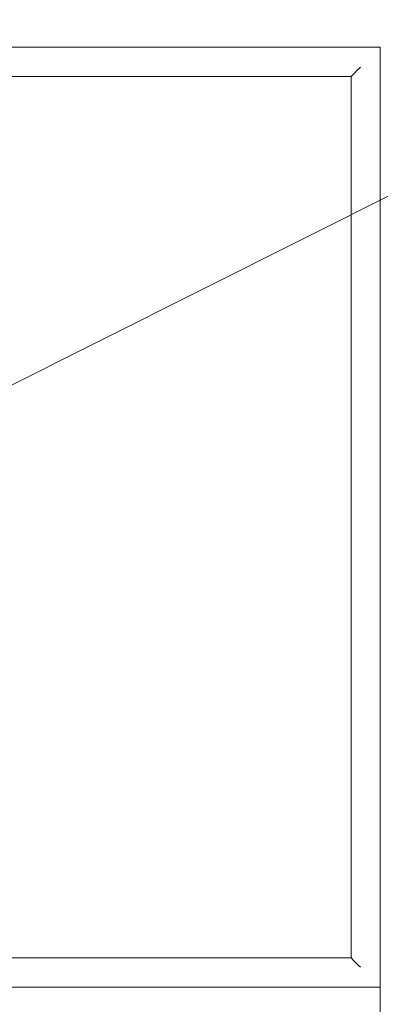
# Model space of a CAD drawing. Header units: millimetres. Extents: x -281 to 121694, y -16481 to 65128.
# Tile 34 of 256: x 20465 to 20810, y 13734 to 14676. Entities that reach past the tile are written whole.
import ezdxf

# ---------------------------------------------------------------- set-up
doc = ezdxf.new("R2010")
doc.units = ezdxf.units.MM
for name, color, linetype, lineweight in [('A--L$01A__Algemeen', 7, 'Continuous', 5), ('A--L82__LosseGebruikersInvent', 1, 'Continuous', 5), ('A--TR9__AlgVoorz', 1, 'Continuous', 5)]:
    doc.layers.add(name, color=color, linetype=linetype, lineweight=lineweight)

# ---------------------------------------------------------------- blocks, each defined once
blk = doc.blocks.new('NLRS_82_FU_UN_spoekbak_gen_kad - spoelbak dxbxh 900x900x957-V353-L_80_ 14')
at = {"layer": 'A--L$01A__Algemeen'}
for p, q in [((-450, 322.68), (-450, -577.32)), ((450, 322.68), (-450, 322.68)), ((450, -577.32), (450, 322.68)), ((-429.27, 301.94), (-423.73, 296.41)), ((423.73, 296.41), (429.27, 301.94)), ((422, 294.68), (-422, 294.68)), ((-422, 294.68), (-422, -549.32)), ((-422, 294.68), (-422, -549.32)), ((-422, 294.68), (0, 294.68)), ((422, 294.68), (0, 294.68)), ((422, -549.32), (422, 294.68)), ((422, -549.32), (422, 294.68))]:
    blk.add_line(p, q, dxfattribs=at)
for points in [[(-431.04, 303.71), (-430.81, 303.49), (-430.38, 303.06), (-429.77, 302.45), (-429.43, 302.1), (-429.27, 301.94)], [(431.04, 303.71), (430.81, 303.49), (430.38, 303.06), (429.77, 302.45), (429.43, 302.1), (429.27, 301.94)], [(-423.73, 296.41), (-423.58, 296.26), (-423.24, 295.91), (-422.64, 295.32), (-422.22, 294.89), (-422, 294.68)], [(423.73, 296.41), (423.58, 296.26), (423.24, 295.91), (422.64, 295.32), (422.22, 294.89), (422, 294.68)]]:
    blk.add_open_spline(points, degree=3, dxfattribs=at)
blk = doc.blocks.new('NLRS_82_FU_UN_lab en spoel tafels_gen_kad - labtafel zonder onderkast dxbxh 900x1200x950-V294-L_80_ 14')
at = {"layer": 'A--L$01A__Algemeen'}
blk.add_line((-600, -262.68), (600, -262.68), dxfattribs=at)

msp = doc.modelspace()

# ---------------------------------------------------------------- linework, layer by layer
at = {"layer": 'A--TR9__AlgVoorz'}
msp.add_line((17965.99, 13075.75), (22497.13, 15351), dxfattribs=at)

# ---------------------------------------------------------------- block references
at = {"layer": 'A--L82__LosseGebruikersInvent'}
for name, p, rotation in [('NLRS_82_FU_UN_spoekbak_gen_kad - spoelbak dxbxh 900x900x957-V353-L_80_ 14', (20487.32, 14200), 269.9999999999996), ('NLRS_82_FU_UN_lab en spoel tafels_gen_kad - labtafel zonder onderkast dxbxh 900x1200x950-V294-L_80_ 14', (20547.32, 13150), 89.99999999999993)]:
    msp.add_blockref(name, p, dxfattribs=dict(at, rotation=rotation))

doc.saveas('drawing.dxf')
